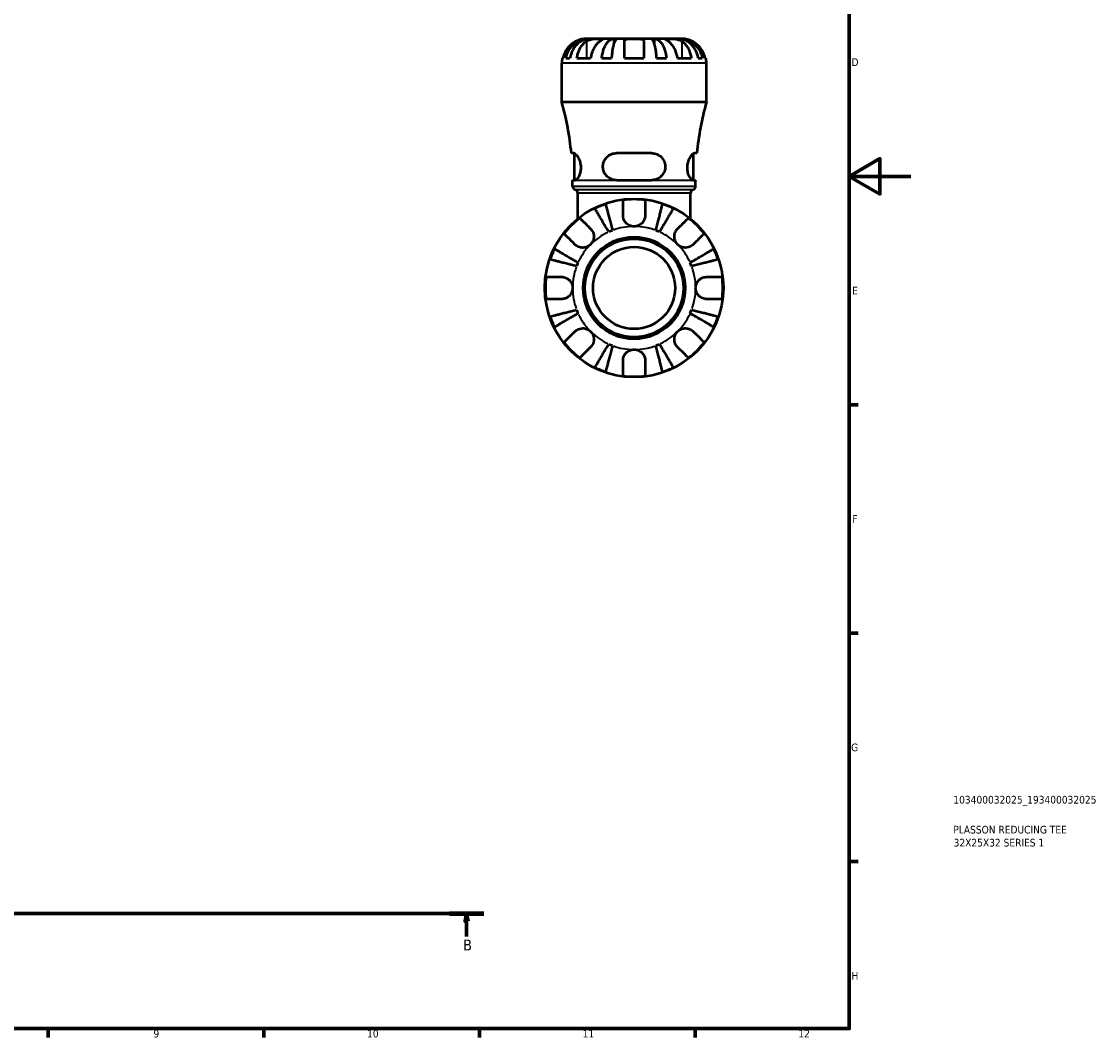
# Model space of a CAD drawing. Header units: millimetres. Extents: x 0 to 902, y 0 to 824.
# Tile 11 of 12: x 552 to 902, y 17 to 347. Entities that reach past the tile are written whole.
import ezdxf

# ---------------------------------------------------------------- set-up
doc = ezdxf.new("R2010")
doc.units = ezdxf.units.MM
doc.linetypes.add('CHAIN', pattern=[0.7087, 0.4724, -0.0591, 0.1181, -0.0591])
for name, color, linetype, lineweight in [('Border (ISO)', 7, 'Continuous', 70), ('Section Line (ISO)', 7, 'CHAIN', 70), ('Title (ISO)', 7, 'Continuous', 50), ('Visible (ISO)', 7, 'Continuous', 50), ('Visible Narrow (ISO)', 7, 'Continuous', 35)]:
    doc.layers.add(name, color=color, linetype=linetype, lineweight=lineweight)
doc.styles.add('Label Text (ISO)', font='tahoma.ttf')
doc.styles.add('Note Text (ISO)', font='tahoma.ttf')

# ---------------------------------------------------------------- blocks, each defined once
blk = doc.blocks.new('Borders Default Border')
at = {"layer": 'Border (ISO)'}
for p, q in [((821, 222.75), (823.9, 222.75)), ((821, 148.5), (823.9, 148.5)), ((821, 74.25), (823.9, 74.25)), ((560.67, 20), (560.67, 17.1)), ((630.75, 20), (630.75, 17.1)), ((700.83, 20), (700.83, 17.1)), ((770.92, 20), (770.92, 17.1))]:
    blk.add_line(p, q, dxfattribs=at)
at = {"layer": 'Border (ISO)', "flags": 128}
for points in [[(20, 20), (20, 574), (821, 574), (821, 20), (20, 20)], [(841, 297), (821, 297), (831, 302.77), (831, 291.23), (821, 297)]]:
    blk.add_lwpolyline(points, dxfattribs=at)
at = {"layer": 'Border (ISO)', "color": 232, "true_color": 0xca0064, "char_height": 2.5, "attachment_point": 7, "style": 'Note Text (ISO)'}
for s, insert in [('D', (821.73, 332.88)), ('E', (821.94, 258.63)), ('F', (822, 184.38)), ('G', (821.61, 110.08)), ('H', (821.74, 35.88)), ('9', (594.88, 17.05)), ('10', (664.29, 17.05)), ('11', (734.37, 17.1)), ('12', (804.46, 17.1))]:
    blk.add_mtext(s, dxfattribs=dict(at, insert=insert))
blk = doc.blocks.new('Title Blocks ISO')
at = {"layer": 'Title (ISO)', "color": 232, "true_color": 0xca0064, "style": 'Note Text (ISO)'}
for tag, p in [('PART_NUMBER_001', (33.84, 73.13)), ('DESCRIPTION_001', (33.84, 63.4)), ('DESCRIPTION_002', (33.93, 59.18))]:
    blk.add_attdef(tag, p, '', height=2.5, dxfattribs=at)
blk = doc.blocks.new('2dTransSection0')
at = {"layer": 'Section Line (ISO)', "linetype": 'CHAIN'}
blk.add_line((188.6, 57.4), (702.2, 57.4), dxfattribs=at)
at = {"layer": 'Section Line (ISO)', "linetype": 'Continuous', "lineweight": 140}
blk.add_line((691.05, 57.4), (702.2, 57.4), dxfattribs=at)
at = {"layer": 'Section Line (ISO)', "linetype": 'Continuous'}
for p, q in [((696.63, 57.4), (696.13, 54.9)), ((696.63, 54.9), (696.63, 57.4)), ((697.13, 54.9), (696.63, 57.4)), ((696.13, 54.9), (697.13, 54.9)), ((696.63, 49.91), (696.63, 54.9))]:
    blk.add_line(p, q, dxfattribs=at)
at = {"layer": 'Section Line (ISO)', "linetype": 'Continuous', "flags": 128}
blk.add_lwpolyline([(697.13, 54.9), (696.63, 57.4), (696.13, 54.9), (697.13, 54.9)], dxfattribs=at)
at = {"layer": 'Section Line (ISO)'}
blk.add_solid([(697.13, 54.9), (696.63, 57.4), (696.13, 54.9), (697.13, 54.9)], dxfattribs=at)
at = {"layer": 'Section Line (ISO)', "insert": (695.56, 45.4), "char_height": 3.5, "attachment_point": 7, "style": 'Label Text (ISO)'}
blk.add_mtext('B', dxfattribs=at)

msp = doc.modelspace()

# ---------------------------------------------------------------- linework, layer by layer
at = {"layer": 'Visible (ISO)'}
for p, q in [((736.419, 341.719), (735.462, 341.719)), ((736.419, 341.719), (736.419, 341.698)), ((736.908, 341.719), (736.419, 341.719)), ((740.039, 341.719), (736.908, 341.719)), ((744.521, 341.719), (740.039, 341.719)), ((744.521, 341.719), (744.521, 340.158)), ((745.704, 341.719), (744.521, 341.719)), ((751.087, 341.719), (745.704, 341.719)), ((756.47, 341.719), (751.087, 341.719)), ((757.653, 341.719), (756.47, 341.719)), ((762.136, 341.719), (757.653, 341.719)), ((757.653, 341.719), (757.653, 340.158)), ((765.266, 341.719), (762.136, 341.719)), ((765.755, 341.719), (765.266, 341.719)), ((766.712, 341.719), (765.755, 341.719)), ((765.755, 341.719), (765.755, 341.698)), ((727.587, 321.139), (727.587, 333.844)), ((727.746, 335.419), (727.96, 335.419)), ((728.924, 335.419), (730.239, 335.419)), ((732.506, 335.419), (736.961, 335.419)), ((740.592, 335.419), (743.766, 335.419)), ((747.937, 335.419), (754.237, 335.419)), ((758.408, 335.419), (761.582, 335.419)), ((765.213, 335.419), (769.668, 335.419)), ((771.936, 335.419), (773.25, 335.419)), ((774.214, 335.419), (774.428, 335.419)), ((774.587, 321.139), (774.587, 333.844)), ((774.587, 321.139), (727.587, 321.139)), ((731.519, 304.531), (730.692, 304.531)), ((756.837, 304.531), (745.337, 304.531)), ((771.482, 304.531), (770.655, 304.531)), ((731.752, 295.781), (731.752, 304.471)), ((770.422, 295.781), (770.422, 304.471)), ((731.112, 295.781), (731.957, 295.781)), ((731.112, 293.778), (731.112, 295.659)), ((745.337, 295.781), (756.837, 295.781)), ((770.217, 295.781), (771.062, 295.781)), ((771.062, 293.778), (771.062, 295.659)), ((732.757, 283.191), (732.757, 291.559)), ((769.417, 283.191), (769.417, 291.559))]:
    msp.add_line(p, q, dxfattribs=at)
for radius in [29, 16.58, 16, 13.333]:
    msp.add_circle((751.087, 260.719), radius, dxfattribs=at)
for centre, radius, start, end in [((735.462, 333.844), 7.875, 168.46304, 180), ((766.712, 333.844), 7.875, 0, 11.53696), ((637.26, 295.659), 93.852, 5.42468, 15.75304), ((864.914, 295.659), 93.852, 164.24696, 174.57532), ((637.26, 295.659), 93.852, 0, 0.07479), ((864.914, 295.659), 93.852, 179.92521, 180), ((732.272, 293.778), 1.16, 180, 253.08526), ((731.597, 291.559), 1.16, 0, 73.08526), ((770.577, 291.559), 1.16, 106.91474, 180), ((769.902, 293.778), 1.16, 286.91474, 0), ((751.087, 260.719), 28.818, 108.77511, 116.22489), ((751.087, 260.719), 28.818, 82.82379, 97.17621), ((751.087, 260.719), 28.818, 63.77511, 71.22489), ((751.087, 260.719), 28.818, 127.82379, 142.17621), ((751.087, 260.719), 28.818, 37.82379, 52.17621), ((751.087, 260.719), 20, 110.66622, 114.33378), ((751.087, 260.719), 20, 65.66622, 69.33378), ((751.087, 260.719), 28.818, 153.77511, 161.22489), ((751.087, 260.719), 28.818, 18.77511, 26.22489), ((751.087, 260.719), 20, 155.66622, 159.33378), ((751.087, 260.719), 20, 20.66622, 24.33378), ((751.087, 260.719), 28.818, 172.82379, 187.17621), ((751.087, 260.719), 28.818, 352.82379, 7.17621), ((751.087, 260.719), 20, 200.66622, 204.33378), ((751.087, 260.719), 20, 335.66622, 339.33378), ((751.087, 260.719), 28.818, 198.77511, 206.22489), ((751.087, 260.719), 28.818, 333.77511, 341.22489), ((751.087, 260.719), 28.818, 217.82379, 232.17621), ((751.087, 260.719), 20, 245.66622, 249.33378), ((751.087, 260.719), 20, 290.66622, 294.33378), ((751.087, 260.719), 28.818, 307.82379, 322.17621), ((751.087, 260.719), 28.818, 243.77511, 251.22489), ((751.087, 260.719), 28.818, 288.77511, 296.22489), ((751.087, 260.719), 28.818, 262.82379, 277.17621)]:
    msp.add_arc(centre, radius, start, end, dxfattribs=at)
for points, knots in [([(732.312, 340.941), (731.979, 340.783), (731.642, 340.594), (730.876, 340.086), (730.462, 339.743), (729.769, 339.054), (729.426, 338.646), (728.835, 337.766), (728.586, 337.294), (728.218, 336.411), (728.063, 335.921), (727.96, 335.419)], [3.89239507, 3.89239507, 3.89239507, 3.89239507, 3.99831093, 3.99831093, 4.14541915, 4.14541915, 4.2913159, 4.2913159, 4.43721264, 4.43721264, 4.57824766, 4.57824766, 4.57824766, 4.57824766]), ([(728.924, 335.419), (729.024, 335.924), (729.175, 336.418), (729.53, 337.303), (729.77, 337.775), (730.341, 338.656), (730.672, 339.065), (731.338, 339.753), (731.736, 340.095), (732.591, 340.684), (733.049, 340.931), (733.922, 341.304), (734.417, 341.464), (735.429, 341.671), (735.946, 341.719), (736.419, 341.719)], [0.1494019, 0.1494019, 0.1494019, 0.1494019, 0.2913001, 0.2913001, 0.4371101, 0.4371101, 0.5829201, 0.5829201, 0.7290157, 0.7290157, 0.8751112, 0.8751112, 1.0216846, 1.0216846, 1.1682581, 1.1682581, 1.1682581, 1.1682581]), ([(736.908, 341.719), (736.487, 341.719), (736.028, 341.671), (735.127, 341.464), (734.686, 341.304), (733.91, 340.931), (733.502, 340.684), (732.741, 340.095), (732.387, 339.753), (731.794, 339.065), (731.499, 338.656), (730.992, 337.775), (730.778, 337.303), (730.462, 336.418), (730.328, 335.924), (730.239, 335.419)], [3.5110304, 3.5110304, 3.5110304, 3.5110304, 3.6576039, 3.6576039, 3.8041773, 3.8041773, 3.9502729, 3.9502729, 4.0963684, 4.0963684, 4.2421784, 4.2421784, 4.3879885, 4.3879885, 4.5298866, 4.5298866, 4.5298866, 4.5298866]), ([(735.462, 341.719), (735.462, 341.719), (735.435, 341.719), (735.326, 341.717), (735.24, 341.715), (734.951, 341.698), (734.71, 341.676), (734.198, 341.588), (733.953, 341.534), (733.431, 341.388), (733.16, 341.297), (732.694, 341.114), (732.501, 341.031), (732.312, 340.941)], [0, 0, 0, 0, 0.0712621, 0.0712621, 0.14674386, 0.14674386, 0.26523779, 0.26523779, 0.3552048, 0.3552048, 0.4448049, 0.4448049, 0.50788946, 0.50788946, 0.50788946, 0.50788946]), ([(732.506, 335.419), (732.579, 335.921), (732.689, 336.411), (732.949, 337.294), (733.125, 337.766), (733.543, 338.646), (733.786, 339.054), (734.275, 339.743), (734.568, 340.086), (735.11, 340.594), (735.348, 340.783), (735.584, 340.941)], [0.14941001, 0.14941001, 0.14941001, 0.14941001, 0.29044502, 0.29044502, 0.43634177, 0.43634177, 0.58223851, 0.58223851, 0.72934673, 0.72934673, 0.83526259, 0.83526259, 0.83526259, 0.83526259]), ([(735.584, 340.941), (735.67, 340.999), (735.762, 341.054), (736.017, 341.19), (736.189, 341.266), (736.562, 341.401), (736.763, 341.459), (737.262, 341.574), (737.563, 341.62), (738.259, 341.692), (738.647, 341.707), (739.395, 341.72), (739.744, 341.719), (740.039, 341.719)], [-0.50766593, -0.50766593, -0.50766593, -0.50766593, -0.46718991, -0.46718991, -0.40200215, -0.40200215, -0.33506637, -0.33506637, -0.24300458, -0.24300458, -0.12488859, -0.12488859, 0, 0, 0, 0]), ([(740.039, 340.941), (739.803, 340.783), (739.565, 340.594), (739.023, 340.086), (738.73, 339.743), (738.24, 339.054), (737.998, 338.646), (737.58, 337.766), (737.404, 337.294), (737.144, 336.411), (737.034, 335.921), (736.961, 335.419)], [3.8924012, 3.8924012, 3.8924012, 3.8924012, 3.99831706, 3.99831706, 4.14542528, 4.14542528, 4.29132202, 4.29132202, 4.43721877, 4.43721877, 4.57825378, 4.57825378, 4.57825378, 4.57825378]), ([(740.039, 341.719), (740.194, 341.719), (740.333, 341.719), (740.581, 341.718), (740.687, 341.716), (740.885, 341.704), (740.95, 341.689), (740.969, 341.624), (740.931, 341.577), (740.79, 341.459), (740.711, 341.401), (740.519, 341.266), (740.408, 341.19), (740.207, 341.054), (740.125, 340.999), (740.039, 340.941)], [0, 0, 0, 0, 0.06608139, 0.06608139, 0.13667451, 0.13667451, 0.23873403, 0.23873403, 0.33457773, 0.33457773, 0.40157847, 0.40157847, 0.46685307, 0.46685307, 0.50745344, 0.50745344, 0.50745344, 0.50745344]), ([(740.592, 335.419), (740.645, 335.924), (740.724, 336.418), (740.91, 337.303), (741.036, 337.775), (741.335, 338.656), (741.509, 339.065), (741.858, 339.753), (742.066, 340.095), (742.515, 340.684), (742.755, 340.931), (743.212, 341.304), (743.472, 341.464), (744.003, 341.671), (744.273, 341.719), (744.521, 341.719)], [0.1494019, 0.1494019, 0.1494019, 0.1494019, 0.2913001, 0.2913001, 0.4371101, 0.4371101, 0.5829201, 0.5829201, 0.7290157, 0.7290157, 0.8751112, 0.8751112, 1.0216846, 1.0216846, 1.1682581, 1.1682581, 1.1682581, 1.1682581]), ([(745.704, 341.719), (745.582, 341.719), (745.448, 341.671), (745.186, 341.464), (745.058, 341.304), (744.833, 340.931), (744.714, 340.684), (744.493, 340.095), (744.39, 339.753), (744.218, 339.065), (744.132, 338.656), (743.985, 337.775), (743.923, 337.303), (743.831, 336.418), (743.792, 335.924), (743.766, 335.419)], [3.5110305, 3.5110305, 3.5110305, 3.5110305, 3.6576039, 3.6576039, 3.8041773, 3.8041773, 3.9502729, 3.9502729, 4.0963684, 4.0963684, 4.2421784, 4.2421784, 4.3879885, 4.3879885, 4.5298866, 4.5298866, 4.5298866, 4.5298866]), ([(747.937, 340.941), (747.937, 341.003), (747.945, 341.062), (747.986, 341.198), (748.029, 341.271), (748.155, 341.402), (748.24, 341.459), (748.494, 341.574), (748.681, 341.62), (749.183, 341.692), (749.513, 341.707), (750.259, 341.72), (750.671, 341.719), (751.087, 341.719)], [-0.50816407, -0.50816407, -0.50816407, -0.50816407, -0.46460526, -0.46460526, -0.40154747, -0.40154747, -0.3356183, -0.3356183, -0.24286964, -0.24286964, -0.12490659, -0.12490659, 0, 0, 0, 0]), ([(747.937, 335.419), (747.937, 335.921), (747.937, 336.411), (747.937, 337.294), (747.937, 337.766), (747.937, 338.646), (747.937, 339.054), (747.937, 339.743), (747.937, 340.086), (747.937, 340.594), (747.937, 340.783), (747.937, 340.941)], [0.14941001, 0.14941001, 0.14941001, 0.14941001, 0.29044502, 0.29044502, 0.43634177, 0.43634177, 0.58223851, 0.58223851, 0.72934673, 0.72934673, 0.83526259, 0.83526259, 0.83526259, 0.83526259]), ([(751.087, 341.719), (751.306, 341.719), (751.525, 341.719), (751.969, 341.718), (752.192, 341.716), (752.778, 341.703), (753.112, 341.683), (753.589, 341.598), (753.755, 341.547), (753.981, 341.429), (754.056, 341.37), (754.169, 341.234), (754.206, 341.157), (754.233, 341.03), (754.237, 340.986), (754.237, 340.941)], [-2.17667965, -2.17667965, -2.17667965, -2.17667965, -2.11086653, -2.11086653, -2.04055216, -2.04055216, -1.91738302, -1.91738302, -1.82942275, -1.82942275, -1.76558177, -1.76558177, -1.70117883, -1.70117883, -1.66961913, -1.66961913, -1.66961913, -1.66961913]), ([(754.237, 340.941), (754.237, 340.783), (754.237, 340.594), (754.237, 340.086), (754.237, 339.743), (754.237, 339.054), (754.237, 338.646), (754.237, 337.766), (754.237, 337.294), (754.237, 336.411), (754.237, 335.921), (754.237, 335.419)], [3.89239525, 3.89239525, 3.89239525, 3.89239525, 3.99831111, 3.99831111, 4.14541932, 4.14541932, 4.29131607, 4.29131607, 4.43721281, 4.43721281, 4.57824783, 4.57824783, 4.57824783, 4.57824783]), ([(758.408, 335.419), (758.383, 335.924), (758.344, 336.418), (758.252, 337.303), (758.19, 337.775), (758.042, 338.656), (757.956, 339.065), (757.784, 339.753), (757.681, 340.095), (757.46, 340.684), (757.342, 340.931), (757.116, 341.304), (756.988, 341.464), (756.726, 341.671), (756.593, 341.719), (756.47, 341.719)], [0.1494019, 0.1494019, 0.1494019, 0.1494019, 0.2913001, 0.2913001, 0.4371101, 0.4371101, 0.5829201, 0.5829201, 0.7290157, 0.7290157, 0.8751112, 0.8751112, 1.0216846, 1.0216846, 1.1682581, 1.1682581, 1.1682581, 1.1682581]), ([(757.653, 341.719), (757.901, 341.719), (758.172, 341.671), (758.702, 341.464), (758.962, 341.304), (759.419, 340.931), (759.659, 340.684), (760.108, 340.095), (760.316, 339.753), (760.665, 339.065), (760.839, 338.656), (761.138, 337.775), (761.264, 337.303), (761.45, 336.418), (761.529, 335.924), (761.582, 335.419)], [3.5110308, 3.5110308, 3.5110308, 3.5110308, 3.6576042, 3.6576042, 3.8041776, 3.8041776, 3.9502732, 3.9502732, 4.0963687, 4.0963687, 4.2421787, 4.2421787, 4.3879888, 4.3879888, 4.5298869, 4.5298869, 4.5298869, 4.5298869]), ([(762.136, 340.941), (762.049, 340.999), (761.967, 341.054), (761.766, 341.19), (761.655, 341.266), (761.463, 341.401), (761.385, 341.459), (761.247, 341.574), (761.208, 341.62), (761.221, 341.692), (761.3, 341.707), (761.608, 341.72), (761.841, 341.719), (762.136, 341.719)], [-0.50766593, -0.50766593, -0.50766593, -0.50766593, -0.46718991, -0.46718991, -0.40200215, -0.40200215, -0.33506637, -0.33506637, -0.24300458, -0.24300458, -0.12488859, -0.12488859, 0, 0, 0, 0]), ([(762.136, 341.719), (762.291, 341.719), (762.463, 341.719), (762.845, 341.718), (763.056, 341.716), (763.596, 341.704), (763.931, 341.689), (764.587, 341.624), (764.9, 341.577), (765.411, 341.459), (765.612, 341.401), (765.985, 341.266), (766.156, 341.19), (766.412, 341.054), (766.504, 340.999), (766.59, 340.941)], [0, 0, 0, 0, 0.06608139, 0.06608139, 0.13667451, 0.13667451, 0.23873403, 0.23873403, 0.33457773, 0.33457773, 0.40157847, 0.40157847, 0.46685307, 0.46685307, 0.50745344, 0.50745344, 0.50745344, 0.50745344]), ([(765.213, 335.419), (765.14, 335.921), (765.03, 336.411), (764.77, 337.294), (764.595, 337.766), (764.176, 338.646), (763.934, 339.054), (763.444, 339.743), (763.151, 340.086), (762.609, 340.594), (762.371, 340.783), (762.136, 340.941)], [0.14941001, 0.14941001, 0.14941001, 0.14941001, 0.29044502, 0.29044502, 0.43634177, 0.43634177, 0.58223851, 0.58223851, 0.72934673, 0.72934673, 0.83526259, 0.83526259, 0.83526259, 0.83526259]), ([(771.936, 335.419), (771.847, 335.924), (771.712, 336.418), (771.396, 337.303), (771.183, 337.775), (770.675, 338.656), (770.38, 339.065), (769.787, 339.753), (769.433, 340.095), (768.672, 340.684), (768.264, 340.931), (767.488, 341.304), (767.047, 341.464), (766.146, 341.671), (765.687, 341.719), (765.266, 341.719)], [0.1494019, 0.1494019, 0.1494019, 0.1494019, 0.2913001, 0.2913001, 0.4371101, 0.4371101, 0.5829201, 0.5829201, 0.7290157, 0.7290157, 0.8751112, 0.8751112, 1.0216846, 1.0216846, 1.1682581, 1.1682581, 1.1682581, 1.1682581]), ([(765.755, 341.719), (766.228, 341.719), (766.745, 341.671), (767.757, 341.464), (768.252, 341.304), (769.125, 340.931), (769.583, 340.684), (770.439, 340.095), (770.836, 339.753), (771.502, 339.065), (771.833, 338.656), (772.404, 337.775), (772.644, 337.303), (772.999, 336.418), (773.15, 335.924), (773.25, 335.419)], [3.5110304, 3.5110304, 3.5110304, 3.5110304, 3.6576039, 3.6576039, 3.8041773, 3.8041773, 3.9502729, 3.9502729, 4.0963684, 4.0963684, 4.2421784, 4.2421784, 4.3879885, 4.3879885, 4.5298866, 4.5298866, 4.5298866, 4.5298866]), ([(766.59, 340.941), (766.826, 340.783), (767.064, 340.594), (767.606, 340.086), (767.899, 339.743), (768.389, 339.054), (768.631, 338.646), (769.049, 337.766), (769.225, 337.294), (769.485, 336.411), (769.595, 335.921), (769.668, 335.419)], [3.89239525, 3.89239525, 3.89239525, 3.89239525, 3.99831111, 3.99831111, 4.14541932, 4.14541932, 4.29131607, 4.29131607, 4.43721281, 4.43721281, 4.57824783, 4.57824783, 4.57824783, 4.57824783]), ([(769.862, 340.941), (769.731, 341.003), (769.599, 341.062), (769.273, 341.198), (769.081, 341.271), (768.692, 341.402), (768.497, 341.459), (768.048, 341.574), (767.806, 341.62), (767.323, 341.692), (767.105, 341.707), (766.795, 341.72), (766.712, 341.719), (766.712, 341.719)], [-0.50816407, -0.50816407, -0.50816407, -0.50816407, -0.46460526, -0.46460526, -0.40154747, -0.40154747, -0.3356183, -0.3356183, -0.24286964, -0.24286964, -0.12490659, -0.12490659, 0, 0, 0, 0]), ([(774.214, 335.419), (774.111, 335.921), (773.956, 336.411), (773.588, 337.294), (773.34, 337.766), (772.748, 338.646), (772.405, 339.054), (771.713, 339.743), (771.298, 340.086), (770.532, 340.594), (770.195, 340.783), (769.862, 340.941)], [0.14941001, 0.14941001, 0.14941001, 0.14941001, 0.29044502, 0.29044502, 0.43634177, 0.43634177, 0.58223851, 0.58223851, 0.72934673, 0.72934673, 0.83526259, 0.83526259, 0.83526259, 0.83526259]), ([(731.519, 304.531), (731.55, 304.531), (731.583, 304.527), (731.761, 304.487), (731.925, 304.384), (732.343, 303.995), (732.606, 303.652), (733.065, 302.843), (733.265, 302.399), (733.569, 301.437), (733.676, 300.933), (733.769, 299.925), (733.762, 299.443), (733.645, 298.46), (733.526, 297.984), (733.21, 297.111), (733.01, 296.731), (732.589, 296.13), (732.368, 295.922), (732.095, 295.798), (732.024, 295.781), (731.957, 295.781)], [-1.5502964, -1.5502964, -1.5502964, -1.5502964, -1.5168718, -1.5168718, -1.3743205, -1.3743205, -1.1771683, -1.1771683, -1.0072235, -1.0072235, -0.8485908, -0.8485908, -0.7023223, -0.7023223, -0.5396795, -0.5396795, -0.3631671, -0.3631671, -0.1752042, -0.1752042, -0.1051766, -0.1051766, -0.1051766, -0.1051766]), ([(745.337, 295.781), (745.283, 295.781), (745.228, 295.782), (744.752, 295.8), (744.337, 295.877), (743.383, 296.198), (742.866, 296.498), (742.004, 297.267), (741.653, 297.725), (741.185, 298.692), (741.045, 299.172), (740.934, 300.162), (740.963, 300.653), (741.193, 301.662), (741.411, 302.158), (742.053, 303.113), (742.503, 303.545), (743.507, 304.171), (744.05, 304.378), (744.86, 304.512), (745.098, 304.531), (745.337, 304.531)], [-1.5393487, -1.5393487, -1.5393487, -1.5393487, -1.5223111, -1.5223111, -1.3896515, -1.3896515, -1.2011786, -1.2011786, -1.0222033, -1.0222033, -0.8708688, -0.8708688, -0.7223026, -0.7223026, -0.5539235, -0.5539235, -0.3548348, -0.3548348, -0.1697242, -0.1697242, -0.0944916, -0.0944916, -0.0944916, -0.0944916]), ([(756.837, 304.531), (756.944, 304.531), (757.05, 304.527), (757.608, 304.487), (758.046, 304.384), (759.024, 303.995), (759.537, 303.652), (760.329, 302.843), (760.633, 302.399), (761.051, 301.437), (761.174, 300.933), (761.233, 299.925), (761.18, 299.443), (760.906, 298.46), (760.67, 297.984), (760.029, 297.111), (759.614, 296.731), (758.647, 296.13), (758.088, 295.922), (757.281, 295.798), (757.06, 295.781), (756.837, 295.781)], [-1.5502964, -1.5502964, -1.5502964, -1.5502964, -1.5168718, -1.5168718, -1.3743205, -1.3743205, -1.1771683, -1.1771683, -1.0072235, -1.0072235, -0.8485908, -0.8485908, -0.7023223, -0.7023223, -0.5396795, -0.5396795, -0.3631671, -0.3631671, -0.1752042, -0.1752042, -0.1051766, -0.1051766, -0.1051766, -0.1051766]), ([(770.217, 295.781), (770.2, 295.781), (770.184, 295.782), (770.036, 295.8), (769.892, 295.877), (769.528, 296.198), (769.302, 296.498), (768.898, 297.267), (768.72, 297.725), (768.492, 298.692), (768.429, 299.172), (768.413, 300.162), (768.46, 300.653), (768.659, 301.662), (768.822, 302.158), (769.237, 303.113), (769.499, 303.545), (769.992, 304.171), (770.224, 304.378), (770.508, 304.512), (770.585, 304.531), (770.655, 304.531)], [-1.5393487, -1.5393487, -1.5393487, -1.5393487, -1.5223111, -1.5223111, -1.3896515, -1.3896515, -1.2011786, -1.2011786, -1.0222033, -1.0222033, -0.8708688, -0.8708688, -0.7223026, -0.7223026, -0.5539235, -0.5539235, -0.3548348, -0.3548348, -0.1697242, -0.1697242, -0.0944916, -0.0944916, -0.0944916, -0.0944916]), ([(741.812, 288.004), (741.841, 287.889), (741.886, 287.717), (741.991, 287.311), (742.062, 287.036), (742.231, 286.384), (742.328, 286.006), (742.526, 285.244), (742.643, 284.789), (742.896, 283.811), (743.032, 283.287), (743.29, 282.289), (743.436, 281.722), (743.736, 280.564), (743.889, 279.973), (744.029, 279.432)], [0.1707461, 0.1707461, 0.1707461, 0.1707461, 0.33284, 0.33284, 0.4994944, 0.4994944, 0.6661487, 0.6661487, 0.8332087, 0.8332087, 1.0002688, 1.0002688, 1.1679728, 1.1679728, 1.3356767, 1.3356767, 1.3356767, 1.3356767]), ([(747.487, 284.319), (747.487, 284.706), (747.487, 285.099), (747.487, 285.981), (747.487, 286.453), (747.487, 287.244), (747.487, 287.636), (747.487, 288.311), (747.487, 288.595), (747.487, 289.015), (747.487, 289.193), (747.487, 289.311)], [4.42788405, 4.42788405, 4.42788405, 4.42788405, 4.5512464, 4.5512464, 4.71913293, 4.71913293, 4.88586959, 4.88586959, 5.05260626, 5.05260626, 5.21400469, 5.21400469, 5.21400469, 5.21400469]), ([(754.687, 289.311), (754.687, 289.193), (754.687, 289.015), (754.687, 288.595), (754.687, 288.311), (754.687, 287.636), (754.687, 287.244), (754.687, 286.453), (754.687, 285.981), (754.687, 285.099), (754.687, 284.706), (754.687, 284.319)], [0.17075309, 0.17075309, 0.17075309, 0.17075309, 0.33215152, 0.33215152, 0.49888818, 0.49888818, 0.66562485, 0.66562485, 0.83351137, 0.83351137, 0.95687373, 0.95687373, 0.95687373, 0.95687373]), ([(758.146, 279.432), (758.285, 279.973), (758.438, 280.564), (758.738, 281.722), (758.884, 282.289), (759.143, 283.287), (759.278, 283.811), (759.531, 284.789), (759.649, 285.244), (759.846, 286.006), (759.943, 286.384), (760.112, 287.036), (760.183, 287.311), (760.288, 287.717), (760.333, 287.889), (760.362, 288.004)], [4.0142509, 4.0142509, 4.0142509, 4.0142509, 4.1819549, 4.1819549, 4.3496588, 4.3496588, 4.5167189, 4.5167189, 4.6837789, 4.6837789, 4.8504333, 4.8504333, 5.0170876, 5.0170876, 5.1791816, 5.1791816, 5.1791816, 5.1791816]), ([(742.846, 278.942), (742.562, 279.424), (742.252, 279.95), (741.645, 280.98), (741.348, 281.484), (740.825, 282.373), (740.55, 282.839), (740.038, 283.71), (739.799, 284.114), (739.4, 284.793), (739.201, 285.129), (738.859, 285.71), (738.716, 285.954), (738.503, 286.316), (738.412, 286.469), (738.352, 286.571)], [4.0142509, 4.0142509, 4.0142509, 4.0142509, 4.1819549, 4.1819549, 4.3496588, 4.3496588, 4.5167189, 4.5167189, 4.6837789, 4.6837789, 4.8504333, 4.8504333, 5.0170876, 5.0170876, 5.1791816, 5.1791816, 5.1791816, 5.1791816]), ([(751.087, 280.719), (750.794, 280.719), (750.503, 280.755), (749.906, 280.903), (749.606, 281.022), (748.922, 281.406), (748.568, 281.706), (748.084, 282.308), (747.923, 282.575), (747.718, 283.034), (747.654, 283.217), (747.561, 283.572), (747.529, 283.742), (747.495, 284.049), (747.487, 284.184), (747.487, 284.319)], [0, 0, 0, 0, 0.08783311, 0.08783311, 0.18435408, 0.18435408, 0.32279749, 0.32279749, 0.41754463, 0.41754463, 0.47774931, 0.47774931, 0.53276241, 0.53276241, 0.57681269, 0.57681269, 0.57681269, 0.57681269]), ([(754.687, 284.319), (754.687, 284.315), (754.687, 284.311), (754.686, 284.119), (754.671, 283.927), (754.612, 283.566), (754.572, 283.397), (754.454, 283.026), (754.37, 282.825), (754.089, 282.296), (753.857, 281.987), (753.257, 281.412), (752.883, 281.167), (752.034, 280.813), (751.563, 280.719), (751.087, 280.719)], [-0.58332629, -0.58332629, -0.58332629, -0.58332629, -0.58206847, -0.58206847, -0.51861604, -0.51861604, -0.4628074, -0.4628074, -0.39473272, -0.39473272, -0.27692423, -0.27692423, -0.14288351, -0.14288351, 0, 0, 0, 0]), ([(763.822, 286.571), (763.762, 286.469), (763.671, 286.316), (763.458, 285.954), (763.315, 285.71), (762.973, 285.129), (762.774, 284.793), (762.375, 284.114), (762.137, 283.71), (761.624, 282.839), (761.349, 282.373), (760.826, 281.484), (760.529, 280.98), (759.922, 279.95), (759.612, 279.424), (759.328, 278.942)], [0.1707461, 0.1707461, 0.1707461, 0.1707461, 0.33284, 0.33284, 0.4994944, 0.4994944, 0.6661487, 0.6661487, 0.8332087, 0.8332087, 1.0002688, 1.0002688, 1.1679728, 1.1679728, 1.3356767, 1.3356767, 1.3356767, 1.3356767]), ([(733.415, 283.482), (733.498, 283.399), (733.624, 283.273), (733.921, 282.976), (734.122, 282.775), (734.6, 282.298), (734.876, 282.021), (735.436, 281.461), (735.77, 281.127), (736.393, 280.504), (736.671, 280.226), (736.945, 279.952)], [0.17075309, 0.17075309, 0.17075309, 0.17075309, 0.33215152, 0.33215152, 0.49888818, 0.49888818, 0.66562485, 0.66562485, 0.83351137, 0.83351137, 0.95687373, 0.95687373, 0.95687373, 0.95687373]), ([(765.229, 279.952), (765.503, 280.226), (765.781, 280.504), (766.405, 281.127), (766.739, 281.461), (767.298, 282.021), (767.575, 282.298), (768.052, 282.775), (768.253, 282.976), (768.55, 283.273), (768.676, 283.399), (768.759, 283.482)], [4.42788405, 4.42788405, 4.42788405, 4.42788405, 4.5512464, 4.5512464, 4.71913293, 4.71913293, 4.88586959, 4.88586959, 5.05260626, 5.05260626, 5.21400469, 5.21400469, 5.21400469, 5.21400469]), ([(731.854, 274.861), (731.58, 275.135), (731.302, 275.413), (730.678, 276.036), (730.344, 276.37), (729.785, 276.929), (729.508, 277.206), (729.031, 277.684), (728.83, 277.885), (728.533, 278.182), (728.407, 278.308), (728.324, 278.391)], [4.42788405, 4.42788405, 4.42788405, 4.42788405, 4.5512464, 4.5512464, 4.71913293, 4.71913293, 4.88586959, 4.88586959, 5.05260626, 5.05260626, 5.21400469, 5.21400469, 5.21400469, 5.21400469]), ([(736.945, 279.952), (737.034, 279.863), (737.118, 279.769), (737.343, 279.492), (737.472, 279.297), (737.698, 278.87), (737.791, 278.639), (737.957, 278.059), (738.005, 277.706), (737.992, 276.899), (737.9, 276.454), (737.548, 275.597), (737.281, 275.197), (736.945, 274.861)], [-0.58004807, -0.58004807, -0.58004807, -0.58004807, -0.5384523, -0.5384523, -0.46383793, -0.46383793, -0.3862639, -0.3862639, -0.27840269, -0.27840269, -0.14277912, -0.14277912, 0, 0, 0, 0]), ([(765.229, 274.861), (765.046, 275.044), (764.883, 275.247), (764.594, 275.698), (764.472, 275.948), (764.25, 276.576), (764.181, 276.961), (764.169, 277.715), (764.219, 278.076), (764.391, 278.661), (764.486, 278.89), (764.713, 279.315), (764.844, 279.51), (765.066, 279.78), (765.146, 279.869), (765.229, 279.952)], [0, 0, 0, 0, 0.07774953, 0.07774953, 0.16081914, 0.16081914, 0.27783798, 0.27783798, 0.3882896, 0.3882896, 0.46542959, 0.46542959, 0.54035429, 0.54035429, 0.57953204, 0.57953204, 0.57953204, 0.57953204]), ([(773.851, 278.391), (773.767, 278.308), (773.641, 278.182), (773.344, 277.885), (773.144, 277.684), (772.666, 277.206), (772.389, 276.929), (771.83, 276.37), (771.496, 276.036), (770.872, 275.413), (770.594, 275.135), (770.32, 274.861)], [0.17075309, 0.17075309, 0.17075309, 0.17075309, 0.33215152, 0.33215152, 0.49888818, 0.49888818, 0.66562485, 0.66562485, 0.83351137, 0.83351137, 0.95687373, 0.95687373, 0.95687373, 0.95687373]), ([(725.235, 273.453), (725.337, 273.393), (725.49, 273.303), (725.852, 273.09), (726.096, 272.946), (726.677, 272.604), (727.013, 272.406), (727.692, 272.007), (728.096, 271.768), (728.967, 271.256), (729.433, 270.981), (730.321, 270.457), (730.826, 270.16), (731.856, 269.553), (732.382, 269.244), (732.864, 268.96)], [0.1707461, 0.1707461, 0.1707461, 0.1707461, 0.33284, 0.33284, 0.4994944, 0.4994944, 0.6661487, 0.6661487, 0.8332087, 0.8332087, 1.0002688, 1.0002688, 1.1679728, 1.1679728, 1.3356767, 1.3356767, 1.3356767, 1.3356767]), ([(736.945, 274.861), (736.762, 274.678), (736.559, 274.515), (736.108, 274.226), (735.858, 274.104), (735.23, 273.882), (734.845, 273.813), (734.091, 273.801), (733.73, 273.851), (733.145, 274.023), (732.915, 274.118), (732.491, 274.345), (732.296, 274.476), (732.025, 274.697), (731.937, 274.778), (731.854, 274.861)], [0, 0, 0, 0, 0.07774953, 0.07774953, 0.16081914, 0.16081914, 0.27783798, 0.27783798, 0.3882896, 0.3882896, 0.46542959, 0.46542959, 0.54035429, 0.54035429, 0.57953204, 0.57953204, 0.57953204, 0.57953204]), ([(770.32, 274.861), (770.232, 274.772), (770.138, 274.688), (769.86, 274.463), (769.665, 274.334), (769.238, 274.108), (769.007, 274.015), (768.427, 273.849), (768.074, 273.801), (767.268, 273.814), (766.822, 273.906), (765.965, 274.258), (765.566, 274.524), (765.229, 274.861)], [-0.58004807, -0.58004807, -0.58004807, -0.58004807, -0.5384523, -0.5384523, -0.46383793, -0.46383793, -0.3862639, -0.3862639, -0.27840269, -0.27840269, -0.14277912, -0.14277912, 0, 0, 0, 0]), ([(769.31, 268.96), (769.792, 269.244), (770.318, 269.553), (771.348, 270.16), (771.853, 270.457), (772.741, 270.981), (773.208, 271.256), (774.078, 271.768), (774.483, 272.007), (775.161, 272.406), (775.497, 272.604), (776.078, 272.946), (776.322, 273.09), (776.684, 273.303), (776.837, 273.393), (776.939, 273.453)], [4.0142509, 4.0142509, 4.0142509, 4.0142509, 4.1819549, 4.1819549, 4.3496588, 4.3496588, 4.5167189, 4.5167189, 4.6837789, 4.6837789, 4.8504333, 4.8504333, 5.0170876, 5.0170876, 5.1791816, 5.1791816, 5.1791816, 5.1791816]), ([(732.374, 267.777), (731.833, 267.917), (731.242, 268.07), (730.084, 268.37), (729.517, 268.516), (728.519, 268.774), (727.995, 268.91), (727.017, 269.163), (726.562, 269.28), (725.8, 269.477), (725.422, 269.575), (724.769, 269.744), (724.495, 269.815), (724.089, 269.92), (723.917, 269.964), (723.802, 269.994)], [4.0142509, 4.0142509, 4.0142509, 4.0142509, 4.1819549, 4.1819549, 4.3496588, 4.3496588, 4.5167189, 4.5167189, 4.6837789, 4.6837789, 4.8504333, 4.8504333, 5.0170876, 5.0170876, 5.1791816, 5.1791816, 5.1791816, 5.1791816]), ([(778.372, 269.994), (778.257, 269.964), (778.085, 269.92), (777.679, 269.815), (777.405, 269.744), (776.752, 269.575), (776.374, 269.477), (775.612, 269.28), (775.157, 269.163), (774.179, 268.91), (773.655, 268.774), (772.657, 268.516), (772.09, 268.37), (770.932, 268.07), (770.341, 267.917), (769.8, 267.777)], [0.1707461, 0.1707461, 0.1707461, 0.1707461, 0.33284, 0.33284, 0.4994944, 0.4994944, 0.6661487, 0.6661487, 0.8332087, 0.8332087, 1.0002688, 1.0002688, 1.1679728, 1.1679728, 1.3356767, 1.3356767, 1.3356767, 1.3356767]), ([(722.495, 264.319), (722.613, 264.319), (722.79, 264.319), (723.21, 264.319), (723.494, 264.319), (724.17, 264.319), (724.562, 264.319), (725.352, 264.319), (725.825, 264.319), (726.707, 264.319), (727.099, 264.319), (727.487, 264.319)], [0.17075309, 0.17075309, 0.17075309, 0.17075309, 0.33215152, 0.33215152, 0.49888818, 0.49888818, 0.66562485, 0.66562485, 0.83351137, 0.83351137, 0.95687373, 0.95687373, 0.95687373, 0.95687373]), ([(727.487, 264.319), (727.63, 264.319), (727.775, 264.31), (728.134, 264.267), (728.348, 264.221), (728.789, 264.084), (729.013, 263.988), (729.539, 263.698), (729.825, 263.48), (730.388, 262.898), (730.637, 262.519), (730.993, 261.665), (731.087, 261.194), (731.087, 260.719)], [-0.57647647, -0.57647647, -0.57647647, -0.57647647, -0.52968676, -0.52968676, -0.46054026, -0.46054026, -0.38562403, -0.38562403, -0.27730827, -0.27730827, -0.14258086, -0.14258086, 0, 0, 0, 0]), ([(771.087, 260.719), (771.087, 260.999), (771.12, 261.278), (771.255, 261.847), (771.362, 262.132), (771.72, 262.81), (772.013, 263.172), (772.608, 263.675), (772.875, 263.845), (773.367, 264.076), (773.583, 264.153), (774.026, 264.265), (774.252, 264.299), (774.547, 264.317), (774.617, 264.319), (774.687, 264.319)], [-2.49913258, -2.49913258, -2.49913258, -2.49913258, -2.41505436, -2.41505436, -2.32384732, -2.32384732, -2.1841143, -2.1841143, -2.08674766, -2.08674766, -2.01440674, -2.01440674, -1.93994266, -1.93994266, -1.91637503, -1.91637503, -1.91637503, -1.91637503]), ([(774.687, 264.319), (775.075, 264.319), (775.467, 264.319), (776.349, 264.319), (776.822, 264.319), (777.612, 264.319), (778.004, 264.319), (778.68, 264.319), (778.964, 264.319), (779.384, 264.319), (779.561, 264.319), (779.679, 264.319)], [4.42788405, 4.42788405, 4.42788405, 4.42788405, 4.5512464, 4.5512464, 4.71913293, 4.71913293, 4.88586959, 4.88586959, 5.05260626, 5.05260626, 5.21400469, 5.21400469, 5.21400469, 5.21400469]), ([(731.087, 260.719), (731.087, 260.439), (731.054, 260.159), (730.919, 259.591), (730.812, 259.306), (730.454, 258.628), (730.161, 258.265), (729.566, 257.763), (729.299, 257.593), (728.807, 257.361), (728.591, 257.285), (728.148, 257.172), (727.922, 257.138), (727.628, 257.121), (727.557, 257.119), (727.487, 257.119)], [-2.49913258, -2.49913258, -2.49913258, -2.49913258, -2.41505436, -2.41505436, -2.32384732, -2.32384732, -2.1841143, -2.1841143, -2.08674766, -2.08674766, -2.01440674, -2.01440674, -1.93994266, -1.93994266, -1.91637503, -1.91637503, -1.91637503, -1.91637503]), ([(774.687, 257.119), (774.544, 257.119), (774.4, 257.127), (774.04, 257.171), (773.826, 257.216), (773.385, 257.354), (773.161, 257.449), (772.635, 257.74), (772.349, 257.958), (771.786, 258.54), (771.537, 258.918), (771.181, 259.773), (771.087, 260.244), (771.087, 260.719)], [-0.57647647, -0.57647647, -0.57647647, -0.57647647, -0.52968676, -0.52968676, -0.46054026, -0.46054026, -0.38562403, -0.38562403, -0.27730827, -0.27730827, -0.14258086, -0.14258086, 0, 0, 0, 0]), ([(727.487, 257.119), (727.099, 257.119), (726.707, 257.119), (725.825, 257.119), (725.352, 257.119), (724.562, 257.119), (724.17, 257.119), (723.494, 257.119), (723.21, 257.119), (722.79, 257.119), (722.613, 257.119), (722.495, 257.119)], [4.42788405, 4.42788405, 4.42788405, 4.42788405, 4.5512464, 4.5512464, 4.71913293, 4.71913293, 4.88586959, 4.88586959, 5.05260626, 5.05260626, 5.21400469, 5.21400469, 5.21400469, 5.21400469]), ([(779.679, 257.119), (779.561, 257.119), (779.384, 257.119), (778.964, 257.119), (778.68, 257.119), (778.004, 257.119), (777.612, 257.119), (776.822, 257.119), (776.349, 257.119), (775.467, 257.119), (775.075, 257.119), (774.687, 257.119)], [0.17075309, 0.17075309, 0.17075309, 0.17075309, 0.33215152, 0.33215152, 0.49888818, 0.49888818, 0.66562485, 0.66562485, 0.83351137, 0.83351137, 0.95687373, 0.95687373, 0.95687373, 0.95687373]), ([(723.802, 251.444), (723.917, 251.473), (724.089, 251.518), (724.495, 251.623), (724.769, 251.694), (725.422, 251.862), (725.8, 251.96), (726.562, 252.157), (727.017, 252.275), (727.995, 252.528), (728.519, 252.663), (729.517, 252.922), (730.084, 253.068), (731.242, 253.368), (731.833, 253.52), (732.374, 253.66)], [0.1707461, 0.1707461, 0.1707461, 0.1707461, 0.33284, 0.33284, 0.4994944, 0.4994944, 0.6661487, 0.6661487, 0.8332087, 0.8332087, 1.0002688, 1.0002688, 1.1679728, 1.1679728, 1.3356767, 1.3356767, 1.3356767, 1.3356767]), ([(732.864, 252.478), (732.382, 252.194), (731.856, 251.884), (730.826, 251.277), (730.321, 250.98), (729.433, 250.457), (728.967, 250.182), (728.096, 249.669), (727.692, 249.431), (727.013, 249.032), (726.677, 248.833), (726.096, 248.491), (725.852, 248.347), (725.49, 248.134), (725.337, 248.044), (725.235, 247.984)], [4.0142509, 4.0142509, 4.0142509, 4.0142509, 4.1819549, 4.1819549, 4.3496588, 4.3496588, 4.5167189, 4.5167189, 4.6837789, 4.6837789, 4.8504333, 4.8504333, 5.0170876, 5.0170876, 5.1791816, 5.1791816, 5.1791816, 5.1791816]), ([(776.939, 247.984), (776.837, 248.044), (776.684, 248.134), (776.322, 248.347), (776.078, 248.491), (775.497, 248.833), (775.161, 249.032), (774.483, 249.431), (774.078, 249.669), (773.208, 250.182), (772.741, 250.457), (771.853, 250.98), (771.348, 251.277), (770.318, 251.884), (769.792, 252.194), (769.31, 252.478)], [0.1707461, 0.1707461, 0.1707461, 0.1707461, 0.33284, 0.33284, 0.4994944, 0.4994944, 0.6661487, 0.6661487, 0.8332087, 0.8332087, 1.0002688, 1.0002688, 1.1679728, 1.1679728, 1.3356767, 1.3356767, 1.3356767, 1.3356767]), ([(769.8, 253.66), (770.341, 253.52), (770.932, 253.368), (772.09, 253.068), (772.657, 252.922), (773.655, 252.663), (774.179, 252.528), (775.157, 252.275), (775.612, 252.157), (776.374, 251.96), (776.752, 251.862), (777.405, 251.694), (777.679, 251.623), (778.085, 251.518), (778.257, 251.473), (778.372, 251.444)], [4.0142509, 4.0142509, 4.0142509, 4.0142509, 4.1819549, 4.1819549, 4.3496588, 4.3496588, 4.5167189, 4.5167189, 4.6837789, 4.6837789, 4.8504333, 4.8504333, 5.0170876, 5.0170876, 5.1791816, 5.1791816, 5.1791816, 5.1791816]), ([(728.324, 243.047), (728.407, 243.13), (728.533, 243.256), (728.83, 243.553), (729.031, 243.753), (729.508, 244.231), (729.785, 244.508), (730.344, 245.067), (730.678, 245.401), (731.302, 246.025), (731.58, 246.303), (731.854, 246.577)], [0.17075309, 0.17075309, 0.17075309, 0.17075309, 0.33215152, 0.33215152, 0.49888818, 0.49888818, 0.66562485, 0.66562485, 0.83351137, 0.83351137, 0.95687373, 0.95687373, 0.95687373, 0.95687373]), ([(731.854, 246.577), (731.942, 246.665), (732.036, 246.75), (732.314, 246.975), (732.509, 247.104), (732.936, 247.329), (733.167, 247.423), (733.747, 247.589), (734.1, 247.636), (734.906, 247.623), (735.352, 247.532), (736.209, 247.179), (736.608, 246.913), (736.945, 246.577)], [-0.58004807, -0.58004807, -0.58004807, -0.58004807, -0.5384523, -0.5384523, -0.46383793, -0.46383793, -0.3862639, -0.3862639, -0.27840269, -0.27840269, -0.14277912, -0.14277912, 0, 0, 0, 0]), ([(736.945, 246.577), (737.128, 246.393), (737.291, 246.191), (737.58, 245.74), (737.702, 245.49), (737.924, 244.862), (737.993, 244.476), (738.005, 243.723), (737.955, 243.362), (737.783, 242.776), (737.688, 242.547), (737.461, 242.122), (737.33, 241.928), (737.108, 241.657), (737.028, 241.569), (736.945, 241.486)], [0, 0, 0, 0, 0.07774953, 0.07774953, 0.16081914, 0.16081914, 0.27783798, 0.27783798, 0.3882896, 0.3882896, 0.46542959, 0.46542959, 0.54035429, 0.54035429, 0.57953204, 0.57953204, 0.57953204, 0.57953204]), ([(765.229, 241.486), (765.141, 241.574), (765.056, 241.668), (764.831, 241.946), (764.702, 242.141), (764.477, 242.568), (764.383, 242.799), (764.217, 243.379), (764.169, 243.732), (764.182, 244.538), (764.274, 244.983), (764.626, 245.84), (764.893, 246.24), (765.229, 246.577)], [-0.58004807, -0.58004807, -0.58004807, -0.58004807, -0.5384523, -0.5384523, -0.46383793, -0.46383793, -0.3862639, -0.3862639, -0.27840269, -0.27840269, -0.14277912, -0.14277912, 0, 0, 0, 0]), ([(765.229, 246.577), (765.412, 246.76), (765.615, 246.923), (766.066, 247.212), (766.316, 247.334), (766.944, 247.556), (767.329, 247.624), (768.083, 247.636), (768.444, 247.587), (769.029, 247.415), (769.259, 247.32), (769.684, 247.093), (769.878, 246.962), (770.149, 246.74), (770.237, 246.66), (770.32, 246.577)], [0, 0, 0, 0, 0.07774953, 0.07774953, 0.16081914, 0.16081914, 0.27783798, 0.27783798, 0.3882896, 0.3882896, 0.46542959, 0.46542959, 0.54035429, 0.54035429, 0.57953204, 0.57953204, 0.57953204, 0.57953204]), ([(770.32, 246.577), (770.594, 246.303), (770.872, 246.025), (771.496, 245.401), (771.83, 245.067), (772.389, 244.508), (772.666, 244.231), (773.144, 243.753), (773.344, 243.553), (773.641, 243.256), (773.767, 243.13), (773.851, 243.047)], [4.42788405, 4.42788405, 4.42788405, 4.42788405, 4.5512464, 4.5512464, 4.71913293, 4.71913293, 4.88586959, 4.88586959, 5.05260626, 5.05260626, 5.21400469, 5.21400469, 5.21400469, 5.21400469]), ([(738.352, 234.867), (738.412, 234.969), (738.503, 235.122), (738.716, 235.484), (738.859, 235.728), (739.201, 236.308), (739.4, 236.645), (739.799, 237.323), (740.038, 237.728), (740.55, 238.598), (740.825, 239.065), (741.348, 239.953), (741.645, 240.457), (742.252, 241.488), (742.562, 242.014), (742.846, 242.496)], [0.1707461, 0.1707461, 0.1707461, 0.1707461, 0.33284, 0.33284, 0.4994944, 0.4994944, 0.6661487, 0.6661487, 0.8332087, 0.8332087, 1.0002688, 1.0002688, 1.1679728, 1.1679728, 1.3356767, 1.3356767, 1.3356767, 1.3356767]), ([(744.029, 242.006), (743.889, 241.465), (743.736, 240.873), (743.436, 239.716), (743.29, 239.149), (743.032, 238.151), (742.896, 237.627), (742.643, 236.648), (742.526, 236.194), (742.328, 235.432), (742.231, 235.054), (742.062, 234.401), (741.991, 234.127), (741.886, 233.721), (741.841, 233.548), (741.812, 233.434)], [4.0142509, 4.0142509, 4.0142509, 4.0142509, 4.1819549, 4.1819549, 4.3496588, 4.3496588, 4.5167189, 4.5167189, 4.6837789, 4.6837789, 4.8504333, 4.8504333, 5.0170876, 5.0170876, 5.1791816, 5.1791816, 5.1791816, 5.1791816]), ([(760.362, 233.434), (760.333, 233.548), (760.288, 233.721), (760.183, 234.127), (760.112, 234.401), (759.943, 235.054), (759.846, 235.432), (759.649, 236.194), (759.531, 236.648), (759.278, 237.627), (759.143, 238.151), (758.884, 239.149), (758.738, 239.716), (758.438, 240.873), (758.285, 241.465), (758.146, 242.006)], [0.1707461, 0.1707461, 0.1707461, 0.1707461, 0.33284, 0.33284, 0.4994944, 0.4994944, 0.6661487, 0.6661487, 0.8332087, 0.8332087, 1.0002688, 1.0002688, 1.1679728, 1.1679728, 1.3356767, 1.3356767, 1.3356767, 1.3356767]), ([(759.328, 242.496), (759.612, 242.014), (759.922, 241.488), (760.529, 240.457), (760.826, 239.953), (761.349, 239.065), (761.624, 238.598), (762.137, 237.728), (762.375, 237.323), (762.774, 236.645), (762.973, 236.308), (763.315, 235.728), (763.458, 235.484), (763.671, 235.122), (763.762, 234.969), (763.822, 234.867)], [4.0142509, 4.0142509, 4.0142509, 4.0142509, 4.1819549, 4.1819549, 4.3496588, 4.3496588, 4.5167189, 4.5167189, 4.6837789, 4.6837789, 4.8504333, 4.8504333, 5.0170876, 5.0170876, 5.1791816, 5.1791816, 5.1791816, 5.1791816]), ([(736.945, 241.486), (736.671, 241.211), (736.393, 240.934), (735.77, 240.31), (735.436, 239.976), (734.876, 239.417), (734.6, 239.14), (734.122, 238.662), (733.921, 238.461), (733.624, 238.164), (733.498, 238.039), (733.415, 237.955)], [4.42788405, 4.42788405, 4.42788405, 4.42788405, 4.5512464, 4.5512464, 4.71913293, 4.71913293, 4.88586959, 4.88586959, 5.05260626, 5.05260626, 5.21400469, 5.21400469, 5.21400469, 5.21400469]), ([(747.487, 237.119), (747.487, 237.262), (747.496, 237.406), (747.539, 237.766), (747.585, 237.98), (747.722, 238.421), (747.817, 238.645), (748.108, 239.171), (748.326, 239.457), (748.908, 240.019), (749.287, 240.269), (750.141, 240.625), (750.612, 240.719), (751.087, 240.719)], [-0.57647647, -0.57647647, -0.57647647, -0.57647647, -0.52968676, -0.52968676, -0.46054026, -0.46054026, -0.38562403, -0.38562403, -0.27730827, -0.27730827, -0.14258086, -0.14258086, 0, 0, 0, 0]), ([(751.087, 240.719), (751.367, 240.719), (751.647, 240.686), (752.215, 240.551), (752.5, 240.444), (753.178, 240.086), (753.541, 239.793), (754.043, 239.198), (754.213, 238.931), (754.444, 238.438), (754.521, 238.223), (754.634, 237.779), (754.668, 237.554), (754.685, 237.259), (754.687, 237.189), (754.687, 237.119)], [-2.49913258, -2.49913258, -2.49913258, -2.49913258, -2.41505436, -2.41505436, -2.32384732, -2.32384732, -2.1841143, -2.1841143, -2.08674766, -2.08674766, -2.01440674, -2.01440674, -1.93994266, -1.93994266, -1.91637503, -1.91637503, -1.91637503, -1.91637503]), ([(768.759, 237.955), (768.676, 238.039), (768.55, 238.164), (768.253, 238.461), (768.052, 238.662), (767.575, 239.14), (767.298, 239.417), (766.739, 239.976), (766.405, 240.31), (765.781, 240.934), (765.503, 241.211), (765.229, 241.486)], [0.17075309, 0.17075309, 0.17075309, 0.17075309, 0.33215152, 0.33215152, 0.49888818, 0.49888818, 0.66562485, 0.66562485, 0.83351137, 0.83351137, 0.95687373, 0.95687373, 0.95687373, 0.95687373]), ([(747.487, 232.126), (747.487, 232.245), (747.487, 232.422), (747.487, 232.842), (747.487, 233.126), (747.487, 233.802), (747.487, 234.194), (747.487, 234.984), (747.487, 235.457), (747.487, 236.339), (747.487, 236.731), (747.487, 237.119)], [0.17075309, 0.17075309, 0.17075309, 0.17075309, 0.33215152, 0.33215152, 0.49888818, 0.49888818, 0.66562485, 0.66562485, 0.83351137, 0.83351137, 0.95687373, 0.95687373, 0.95687373, 0.95687373]), ([(754.687, 237.119), (754.687, 236.731), (754.687, 236.339), (754.687, 235.457), (754.687, 234.984), (754.687, 234.194), (754.687, 233.802), (754.687, 233.126), (754.687, 232.842), (754.687, 232.422), (754.687, 232.245), (754.687, 232.126)], [4.42788405, 4.42788405, 4.42788405, 4.42788405, 4.5512464, 4.5512464, 4.71913293, 4.71913293, 4.88586959, 4.88586959, 5.05260626, 5.05260626, 5.21400469, 5.21400469, 5.21400469, 5.21400469])]:
    msp.add_open_spline(points, degree=3, knots=knots, dxfattribs=at)
at = {"layer": 'Visible Narrow (ISO)'}
for p, q in [((735.584, 340.665), (735.584, 335.695)), ((766.59, 340.665), (766.59, 335.695)), ((774.298, 333.844), (727.876, 333.844)), ((770.816, 295.659), (731.358, 295.659)), ((731.358, 293.778), (770.816, 293.778)), ((770.004, 292.669), (732.17, 292.669)), ((769.191, 291.559), (732.983, 291.559))]:
    msp.add_line(p, q, dxfattribs=at)
for start, end in [(91.03331, 109.63291), (70.36709, 88.96669), (115.36709, 133.96669), (46.03331, 64.63291), (136.03331, 154.63291), (25.36709, 43.96669), (160.36709, 178.96669), (1.03331, 19.63291), (181.03331, 199.63291), (340.36709, 358.96669), (205.36709, 223.96669), (316.03331, 334.63291), (226.03331, 244.63291), (295.36709, 313.96669), (250.36709, 268.96669), (271.03331, 289.63291)]:
    msp.add_arc((751.087, 260.719), 20, start, end, dxfattribs=at)

# ---------------------------------------------------------------- block references
msp.add_blockref('Borders Default Border', (0, 0))
msp.add_blockref('Title Blocks ISO', (821, 20)).add_auto_attribs({'PART_NUMBER_001': '103400032025_193400032025', 'DESCRIPTION_001': 'PLASSON REDUCING TEE', 'DESCRIPTION_002': '32X25X32 SERIES 1'})
at = {"layer": 'Section Line (ISO)'}
msp.add_blockref('2dTransSection0', (0, 0), dxfattribs=at)

doc.saveas('drawing.dxf')
